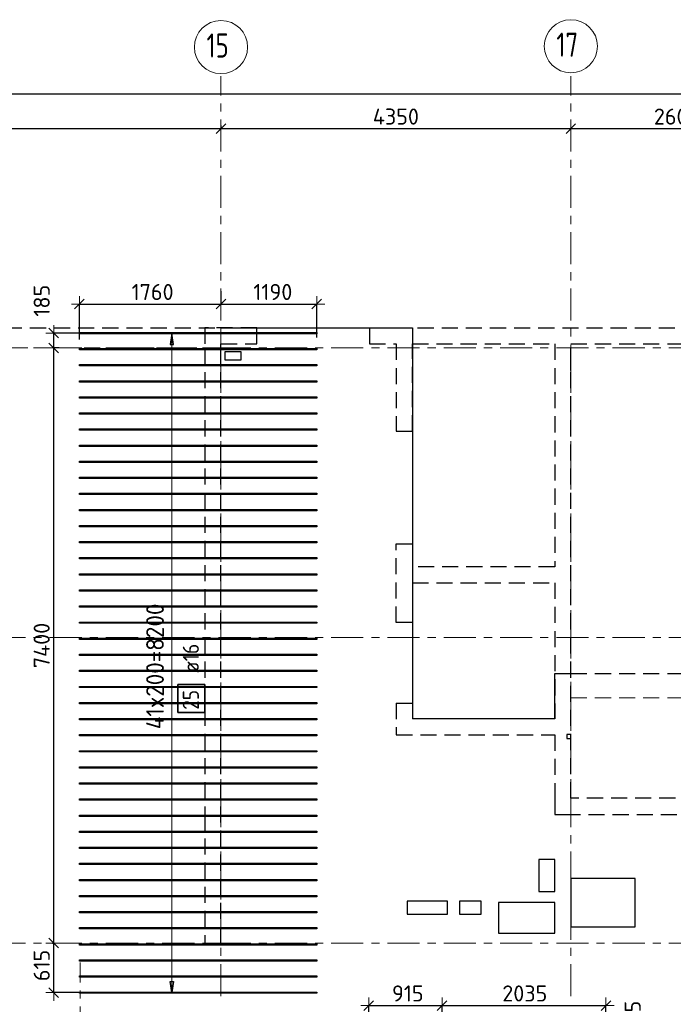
# Model space of a CAD drawing. Header units: metres. Extents: x -38 to 97, y -15 to 21.
# Tile 33 of 82: x 36 to 44, y 8 to 20. Entities that reach past the tile are written whole.
import ezdxf

# ---------------------------------------------------------------- set-up
doc = ezdxf.new("R2010")
doc.units = ezdxf.units.M
doc.header["$PDMODE"] = 65
for name, pattern in [('______11', [0.5, 0.4, -0.05, 0, -0.05]), ('______2', [0.27, 0.2, -0.07]), ('______3', [0.5, 0.4, -0.1]), ('______5', [1.1, 0.8, -0.1, 0.1, -0.1])]:
    doc.linetypes.add(name, pattern=pattern)
for name, color, linetype, lineweight in [('XR$2$Осевая линия (1)', 7, '______5', 13), ('XR$2$Размерная линия (1)', 7, 'Continuous', 13), ('XR$3$Балка (1)', 7, '______3', 13), ('XR$3$Перекрытие (1)', 7, 'Continuous', 35), ('XR$3$Размерная линия (1)', 7, 'Continuous', 13)]:
    doc.layers.add(name, color=color, linetype=linetype, lineweight=lineweight)
doc.layers.add('XR$3$Арм.стержн.Доп. Арм верхн.зоны Х', color=7, linetype='Continuous', lineweight=35, true_color=0x8c8cff)
doc.layers.add('XR$5$Стена_ бетон несущ.', color=7, linetype='Continuous', lineweight=70, true_color=0xb4b496)
doc.styles.add('ISOCPEUR', font='txt')
doc.dimstyles.new('DIMSTYLE_3', dxfattribs={"dimtxt": 0.2, "dimasz": 0.2, "dimexe": 0, "dimexo": 0, "dimgap": 0.1, "dimtad": 2, "dimdec": 0, "dimlfac": 1000, "dimrnd": 5, "dimzin": 12, "dimdsep": 46, "dimtxsty": 'ISOCPEUR', "dimblk1": 'ALL_ML_STRICH', "dimblk2": 'ALL_ML_STRICH', "dimsah": 1, "dimcen": 0, "dimclrd": 7, "dimclre": 256, "dimclrt": 7, "dimadec": 0, "dimazin": 0, "dimtfac": 1, "dimtdec": 0, "dimtix": 1, "dimtmove": 2, "dimatfit": 3, "dimfxl": 0, "dimtzin": 0, "dimlwd": 0, "dimlwe": -3, "dimarcsym": 0})
doc.dimstyles.new('DIMSTYLE_6', dxfattribs={"dimtxt": 0.2, "dimasz": 0.2, "dimexe": 0, "dimexo": 0, "dimgap": 0.1, "dimtad": 2, "dimdec": 0, "dimlfac": 1000, "dimrnd": 5, "dimzin": 12, "dimdsep": 46, "dimtxsty": 'ISOCPEUR', "dimblk1": 'ALL_ML_STRICH', "dimblk2": 'ALL_ML_STRICH', "dimsah": 1, "dimcen": 0, "dimclrd": 7, "dimclre": 256, "dimclrt": 7, "dimadec": 0, "dimazin": 0, "dimtfac": 1, "dimtdec": 0, "dimtix": 1, "dimtmove": 2, "dimatfit": 3, "dimfxl": 0, "dimtvp": 1.2, "dimtzin": 0, "dimlwd": 0, "dimlwe": -3, "dimarcsym": 0})

# ---------------------------------------------------------------- blocks, each defined once
blk = doc.blocks.new('ALL_ML_STRICH')
at = {"color": 0, "linetype": 'ByBlock', "lineweight": -2}
for p, q in [((-1, 0), (0.5, 0)), ((-0.3, -0.3), (0.3, 0.3)), ((0, -0.5), (0, 0.5))]:
    blk.add_line(p, q, dxfattribs=at)
blk = doc.blocks.new('*D11')
at = {"layer": 'DEFPOINTS', "color": 7, "linetype": 'Continuous', "lineweight": 13, "transparency": 33554687}
for p in [(0.5, 19.557), (0.5, 19.377), (61.6, 17.12)]:
    blk.add_point(p, dxfattribs=at)
at = {"layer": 'XR$2$Размерная линия (1)', "color": 9, "linetype": 'Continuous', "lineweight": -2, "true_color": 0xc7c7c7, "transparency": 33554687}
for p, q in [((0.5, 19.357), (0.5, 19.557)), ((61.6, 17.14), (61.6, 19.557))]:
    blk.add_line(p, q, dxfattribs=at)
at = {"layer": 'XR$2$Размерная линия (1)', "color": 7, "linetype": 'Continuous', "lineweight": -2, "transparency": 33554687}
blk.add_line((0.5, 19.557), (61.6, 19.557), dxfattribs=at)
at = {"layer": 'XR$2$Размерная линия (1)', "color": 7, "linetype": 'Continuous', "lineweight": 13, "transparency": 33554687, "xscale": 0.2, "yscale": 0.2, "zscale": 0.2, "rotation": 180}
blk.add_blockref('ALL_ML_STRICH', (0.5, 19.557), dxfattribs=at)
at = {"layer": 'XR$2$Размерная линия (1)', "color": 7, "linetype": 'Continuous', "lineweight": 13, "transparency": 33554687, "xscale": 0.2, "yscale": 0.2, "zscale": 0.2}
blk.add_blockref('ALL_ML_STRICH', (61.6, 19.557), dxfattribs=at)
at = {"layer": 'XR$2$Размерная линия (1)', "color": 7, "linetype": 'Continuous', "lineweight": 13, "transparency": 33554687, "insert": (31.1, 19.707), "char_height": 0.2, "width": 1, "attachment_point": 5, "style": 'ISOCPEUR'}
blk.add_mtext('\\A1;{61100}', dxfattribs=at)
blk = doc.blocks.new('*D34')
at = {"layer": 'DEFPOINTS', "color": 7, "linetype": 'Continuous', "lineweight": 13, "transparency": 33554687}
for p in [(32.85, 19.135), (32.85, 19.126), (38.7, 19.186)]:
    blk.add_point(p, dxfattribs=at)
at = {"layer": 'XR$2$Размерная линия (1)', "color": 9, "linetype": 'Continuous', "lineweight": -2, "true_color": 0xc7c7c7, "transparency": 33554687}
for p, q in [((32.85, 19.126), (32.85, 19.126)), ((38.7, 19.166), (38.7, 19.126))]:
    blk.add_line(p, q, dxfattribs=at)
at = {"layer": 'XR$2$Размерная линия (1)', "color": 7, "linetype": 'Continuous', "lineweight": -2, "transparency": 33554687}
blk.add_line((32.85, 19.126), (38.7, 19.126), dxfattribs=at)
at = {"layer": 'XR$2$Размерная линия (1)', "color": 7, "linetype": 'Continuous', "lineweight": 13, "transparency": 33554687, "xscale": 0.2, "yscale": 0.2, "zscale": 0.2, "rotation": 180}
blk.add_blockref('ALL_ML_STRICH', (32.85, 19.126), dxfattribs=at)
at = {"layer": 'XR$2$Размерная линия (1)', "color": 7, "linetype": 'Continuous', "lineweight": 13, "transparency": 33554687, "xscale": 0.2, "yscale": 0.2, "zscale": 0.2}
blk.add_blockref('ALL_ML_STRICH', (38.7, 19.126), dxfattribs=at)
at = {"layer": 'XR$2$Размерная линия (1)', "color": 7, "linetype": 'Continuous', "lineweight": 13, "transparency": 33554687, "insert": (35.785, 19.276), "char_height": 0.2, "width": 0.8, "attachment_point": 5, "style": 'ISOCPEUR'}
blk.add_mtext('\\A1;{5850}', dxfattribs=at)
blk = doc.blocks.new('*D35')
at = {"layer": 'DEFPOINTS', "color": 7, "linetype": 'Continuous', "lineweight": 13, "transparency": 33554687}
for p in [(38.7, 19.186), (38.7, 19.126), (43.05, 19.104)]:
    blk.add_point(p, dxfattribs=at)
at = {"layer": 'XR$2$Размерная линия (1)', "color": 9, "linetype": 'Continuous', "lineweight": -2, "true_color": 0xc7c7c7, "transparency": 33554687}
for p, q in [((38.7, 19.166), (38.7, 19.126)), ((43.05, 19.124), (43.05, 19.126))]:
    blk.add_line(p, q, dxfattribs=at)
at = {"layer": 'XR$2$Размерная линия (1)', "color": 7, "linetype": 'Continuous', "lineweight": -2, "transparency": 33554687}
blk.add_line((38.7, 19.126), (43.05, 19.126), dxfattribs=at)
at = {"layer": 'XR$2$Размерная линия (1)', "color": 7, "linetype": 'Continuous', "lineweight": 13, "transparency": 33554687, "xscale": 0.2, "yscale": 0.2, "zscale": 0.2, "rotation": 180}
blk.add_blockref('ALL_ML_STRICH', (38.7, 19.126), dxfattribs=at)
at = {"layer": 'XR$2$Размерная линия (1)', "color": 7, "linetype": 'Continuous', "lineweight": 13, "transparency": 33554687, "xscale": 0.2, "yscale": 0.2, "zscale": 0.2}
blk.add_blockref('ALL_ML_STRICH', (43.05, 19.126), dxfattribs=at)
at = {"layer": 'XR$2$Размерная линия (1)', "color": 7, "linetype": 'Continuous', "lineweight": 13, "transparency": 33554687, "insert": (40.875, 19.276), "char_height": 0.2, "width": 0.8, "attachment_point": 5, "style": 'ISOCPEUR'}
blk.add_mtext('\\A1;{4350}', dxfattribs=at)
blk = doc.blocks.new('*D36')
at = {"layer": 'DEFPOINTS', "color": 7, "linetype": 'Continuous', "lineweight": 13, "transparency": 33554687}
for p in [(43.05, 19.126), (43.05, 19.104), (45.65, 19.05)]:
    blk.add_point(p, dxfattribs=at)
at = {"layer": 'XR$2$Размерная линия (1)', "color": 9, "linetype": 'Continuous', "lineweight": -2, "true_color": 0xc7c7c7, "transparency": 33554687}
for p, q in [((43.05, 19.124), (43.05, 19.126)), ((45.65, 19.07), (45.65, 19.126))]:
    blk.add_line(p, q, dxfattribs=at)
at = {"layer": 'XR$2$Размерная линия (1)', "color": 7, "linetype": 'Continuous', "lineweight": -2, "transparency": 33554687}
blk.add_line((43.05, 19.126), (45.65, 19.126), dxfattribs=at)
at = {"layer": 'XR$2$Размерная линия (1)', "color": 7, "linetype": 'Continuous', "lineweight": 13, "transparency": 33554687, "xscale": 0.2, "yscale": 0.2, "zscale": 0.2, "rotation": 180}
blk.add_blockref('ALL_ML_STRICH', (43.05, 19.126), dxfattribs=at)
at = {"layer": 'XR$2$Размерная линия (1)', "color": 7, "linetype": 'Continuous', "lineweight": 13, "transparency": 33554687, "xscale": 0.2, "yscale": 0.2, "zscale": 0.2}
blk.add_blockref('ALL_ML_STRICH', (45.65, 19.126), dxfattribs=at)
at = {"layer": 'XR$2$Размерная линия (1)', "color": 7, "linetype": 'Continuous', "lineweight": 13, "transparency": 33554687, "insert": (44.36, 19.276), "char_height": 0.2, "width": 0.8, "attachment_point": 5, "style": 'ISOCPEUR'}
blk.add_mtext('\\A1;{2600}', dxfattribs=at)
blk = doc.blocks.new('*D244')
at = {"layer": 'DEFPOINTS', "color": 7, "linetype": 'Continuous', "lineweight": 13, "transparency": 33554687}
for p in [(40.537, 8.224), (41.45, 8.021), (40.537, 7.616)]:
    blk.add_point(p, dxfattribs=at)
at = {"layer": 'XR$3$Размерная линия (1)', "color": 9, "linetype": 'Continuous', "lineweight": -2, "true_color": 0xc7c7c7, "transparency": 33554687}
for p, q in [((40.537, 7.636), (40.537, 8.224)), ((41.45, 8.041), (41.45, 8.224))]:
    blk.add_line(p, q, dxfattribs=at)
at = {"layer": 'XR$3$Размерная линия (1)', "color": 7, "linetype": 'Continuous', "lineweight": -2, "transparency": 33554687}
blk.add_line((40.537, 8.224), (41.45, 8.224), dxfattribs=at)
at = {"layer": 'XR$3$Размерная линия (1)', "color": 7, "linetype": 'Continuous', "lineweight": 13, "transparency": 33554687, "xscale": 0.2, "yscale": 0.2, "zscale": 0.2, "rotation": 180}
blk.add_blockref('ALL_ML_STRICH', (40.537, 8.224), dxfattribs=at)
at = {"layer": 'XR$3$Размерная линия (1)', "color": 7, "linetype": 'Continuous', "lineweight": 13, "transparency": 33554687, "xscale": 0.2, "yscale": 0.2, "zscale": 0.2}
blk.add_blockref('ALL_ML_STRICH', (41.45, 8.224), dxfattribs=at)
at = {"layer": 'XR$3$Размерная линия (1)', "color": 7, "linetype": 'Continuous', "lineweight": 13, "transparency": 33554687, "insert": (41.023, 8.374), "char_height": 0.2, "width": 0.6, "attachment_point": 5, "style": 'ISOCPEUR'}
blk.add_mtext('\\A1;{915}', dxfattribs=at)
blk = doc.blocks.new('*D245')
at = {"layer": 'DEFPOINTS', "color": 7, "linetype": 'Continuous', "lineweight": 13, "transparency": 33554687}
for p in [(41.45, 8.224), (41.45, 8.021), (43.487, 7.646)]:
    blk.add_point(p, dxfattribs=at)
at = {"layer": 'XR$3$Размерная линия (1)', "color": 9, "linetype": 'Continuous', "lineweight": -2, "true_color": 0xc7c7c7, "transparency": 33554687}
for p, q in [((41.45, 8.041), (41.45, 8.224)), ((43.487, 7.666), (43.487, 8.224))]:
    blk.add_line(p, q, dxfattribs=at)
at = {"layer": 'XR$3$Размерная линия (1)', "color": 7, "linetype": 'Continuous', "lineweight": -2, "transparency": 33554687}
blk.add_line((41.45, 8.224), (43.487, 8.224), dxfattribs=at)
at = {"layer": 'XR$3$Размерная линия (1)', "color": 7, "linetype": 'Continuous', "lineweight": 13, "transparency": 33554687, "xscale": 0.2, "yscale": 0.2, "zscale": 0.2, "rotation": 180}
blk.add_blockref('ALL_ML_STRICH', (41.45, 8.224), dxfattribs=at)
at = {"layer": 'XR$3$Размерная линия (1)', "color": 7, "linetype": 'Continuous', "lineweight": 13, "transparency": 33554687, "xscale": 0.2, "yscale": 0.2, "zscale": 0.2}
blk.add_blockref('ALL_ML_STRICH', (43.487, 8.224), dxfattribs=at)
at = {"layer": 'XR$3$Размерная линия (1)', "color": 7, "linetype": 'Continuous', "lineweight": 13, "transparency": 33554687, "insert": (42.478, 8.374), "char_height": 0.2, "width": 0.8, "attachment_point": 5, "style": 'ISOCPEUR'}
blk.add_mtext('\\A1;{2035}', dxfattribs=at)
blk = doc.blocks.new('*D250')
at = {"layer": 'DEFPOINTS', "color": 7, "linetype": 'Continuous', "lineweight": 13, "transparency": 33554687}
for p in [(43.412, 7.727), (43.891, 7.4), (43.971, 7.4)]:
    blk.add_point(p, dxfattribs=at)
at = {"layer": 'XR$3$Размерная линия (1)', "color": 9, "linetype": 'Continuous', "lineweight": -2, "true_color": 0xc7c7c7, "transparency": 33554687}
for p, q in [((43.432, 7.727), (43.971, 7.727)), ((43.871, 7.4), (43.971, 7.4))]:
    blk.add_line(p, q, dxfattribs=at)
at = {"layer": 'XR$3$Размерная линия (1)', "color": 7, "linetype": 'Continuous', "lineweight": -2, "transparency": 33554687}
blk.add_line((43.971, 7.4), (43.971, 7.727), dxfattribs=at)
at = {"layer": 'XR$3$Размерная линия (1)', "color": 7, "linetype": 'Continuous', "lineweight": 13, "transparency": 33554687, "xscale": 0.2, "yscale": 0.2, "zscale": 0.2}
for p, rotation in [((43.971, 7.727), 90), ((43.971, 7.4), 270)]:
    blk.add_blockref('ALL_ML_STRICH', p, dxfattribs=dict(at, rotation=rotation))
at = {"layer": 'XR$3$Размерная линия (1)', "color": 7, "linetype": 'Continuous', "lineweight": 13, "transparency": 33554687, "insert": (43.819, 8.072), "char_height": 0.2, "width": 0.6, "attachment_point": 5, "rotation": 90, "style": 'ISOCPEUR'}
blk.add_mtext('\\A1;{325}', dxfattribs=at)
blk = doc.blocks.new('*D267')
at = {"layer": 'DEFPOINTS', "color": 7, "linetype": 'Continuous', "lineweight": 13, "transparency": 33554687}
for p in [(38.7, 17.084), (36.94, 16.945), (36.94, 16.483)]:
    blk.add_point(p, dxfattribs=at)
at = {"layer": 'XR$3$Размерная линия (1)', "color": 9, "linetype": 'Continuous', "lineweight": -2, "true_color": 0xc7c7c7, "transparency": 33554687}
for p, q in [((38.7, 17.104), (38.7, 16.945)), ((36.94, 16.503), (36.94, 16.945))]:
    blk.add_line(p, q, dxfattribs=at)
at = {"layer": 'XR$3$Размерная линия (1)', "color": 7, "linetype": 'Continuous', "lineweight": -2, "transparency": 33554687}
blk.add_line((36.94, 16.945), (38.7, 16.945), dxfattribs=at)
at = {"layer": 'XR$3$Размерная линия (1)', "color": 7, "linetype": 'Continuous', "lineweight": 13, "transparency": 33554687, "xscale": 0.2, "yscale": 0.2, "zscale": 0.2, "rotation": 180}
blk.add_blockref('ALL_ML_STRICH', (36.94, 16.945), dxfattribs=at)
at = {"layer": 'XR$3$Размерная линия (1)', "color": 7, "linetype": 'Continuous', "lineweight": 13, "transparency": 33554687, "xscale": 0.2, "yscale": 0.2, "zscale": 0.2}
blk.add_blockref('ALL_ML_STRICH', (38.7, 16.945), dxfattribs=at)
at = {"layer": 'XR$3$Размерная линия (1)', "color": 7, "linetype": 'Continuous', "lineweight": 13, "transparency": 33554687, "insert": (37.85, 17.095), "char_height": 0.2, "width": 0.8, "attachment_point": 5, "style": 'ISOCPEUR'}
blk.add_mtext('\\A1;{1760}', dxfattribs=at)
blk = doc.blocks.new('*D268')
at = {"layer": 'DEFPOINTS', "color": 7, "linetype": 'Continuous', "lineweight": 13, "transparency": 33554687}
for p in [(38.7, 17.084), (38.7, 16.945), (39.89, 16.508)]:
    blk.add_point(p, dxfattribs=at)
at = {"layer": 'XR$3$Размерная линия (1)', "color": 9, "linetype": 'Continuous', "lineweight": -2, "true_color": 0xc7c7c7, "transparency": 33554687}
for p, q in [((38.7, 17.104), (38.7, 16.945)), ((39.89, 16.528), (39.89, 16.945))]:
    blk.add_line(p, q, dxfattribs=at)
at = {"layer": 'XR$3$Размерная линия (1)', "color": 7, "linetype": 'Continuous', "lineweight": -2, "transparency": 33554687}
blk.add_line((38.7, 16.945), (39.89, 16.945), dxfattribs=at)
at = {"layer": 'XR$3$Размерная линия (1)', "color": 7, "linetype": 'Continuous', "lineweight": 13, "transparency": 33554687, "xscale": 0.2, "yscale": 0.2, "zscale": 0.2, "rotation": 180}
blk.add_blockref('ALL_ML_STRICH', (38.7, 16.945), dxfattribs=at)
at = {"layer": 'XR$3$Размерная линия (1)', "color": 7, "linetype": 'Continuous', "lineweight": 13, "transparency": 33554687, "xscale": 0.2, "yscale": 0.2, "zscale": 0.2}
blk.add_blockref('ALL_ML_STRICH', (39.89, 16.945), dxfattribs=at)
at = {"layer": 'XR$3$Размерная линия (1)', "color": 7, "linetype": 'Continuous', "lineweight": 13, "transparency": 33554687, "insert": (39.345, 17.095), "char_height": 0.2, "width": 0.8, "attachment_point": 5, "style": 'ISOCPEUR'}
blk.add_mtext('\\A1;{1190}', dxfattribs=at)
blk = doc.blocks.new('*D269')
at = {"layer": 'DEFPOINTS', "color": 7, "linetype": 'Continuous', "lineweight": 13, "transparency": 33554687}
for p in [(36.587, 9), (36.621, 8.384), (37.025, 8.384)]:
    blk.add_point(p, dxfattribs=at)
at = {"layer": 'XR$3$Размерная линия (1)', "color": 9, "linetype": 'Continuous', "lineweight": -2, "true_color": 0xc7c7c7, "transparency": 33554687}
for p, q in [((36.607, 9), (36.621, 9)), ((37.005, 8.384), (36.621, 8.384))]:
    blk.add_line(p, q, dxfattribs=at)
at = {"layer": 'XR$3$Размерная линия (1)', "color": 7, "linetype": 'Continuous', "lineweight": -2, "transparency": 33554687}
blk.add_line((36.621, 8.384), (36.621, 9), dxfattribs=at)
at = {"layer": 'XR$3$Размерная линия (1)', "color": 7, "linetype": 'Continuous', "lineweight": 13, "transparency": 33554687, "xscale": 0.2, "yscale": 0.2, "zscale": 0.2}
for p, rotation in [((36.621, 9), 90), ((36.621, 8.384), 270)]:
    blk.add_blockref('ALL_ML_STRICH', p, dxfattribs=dict(at, rotation=rotation))
at = {"layer": 'XR$3$Размерная линия (1)', "color": 7, "linetype": 'Continuous', "lineweight": 13, "transparency": 33554687, "insert": (36.471, 8.722), "char_height": 0.2, "width": 0.6, "attachment_point": 5, "rotation": 90, "style": 'ISOCPEUR'}
blk.add_mtext('\\A1;{615}', dxfattribs=at)
blk = doc.blocks.new('*D270')
at = {"layer": 'DEFPOINTS', "color": 7, "linetype": 'Continuous', "lineweight": 13, "transparency": 33554687}
for p in [(36.708, 16.4), (36.587, 9), (36.621, 9)]:
    blk.add_point(p, dxfattribs=at)
at = {"layer": 'XR$3$Размерная линия (1)', "color": 9, "linetype": 'Continuous', "lineweight": -2, "true_color": 0xc7c7c7, "transparency": 33554687}
for p, q in [((36.688, 16.4), (36.621, 16.4)), ((36.607, 9), (36.621, 9))]:
    blk.add_line(p, q, dxfattribs=at)
at = {"layer": 'XR$3$Размерная линия (1)', "color": 7, "linetype": 'Continuous', "lineweight": -2, "transparency": 33554687}
blk.add_line((36.621, 9), (36.621, 16.4), dxfattribs=at)
at = {"layer": 'XR$3$Размерная линия (1)', "color": 7, "linetype": 'Continuous', "lineweight": 13, "transparency": 33554687, "xscale": 0.2, "yscale": 0.2, "zscale": 0.2}
for p, rotation in [((36.621, 16.4), 90), ((36.621, 9), 270)]:
    blk.add_blockref('ALL_ML_STRICH', p, dxfattribs=dict(at, rotation=rotation))
at = {"layer": 'XR$3$Размерная линия (1)', "color": 7, "linetype": 'Continuous', "lineweight": 13, "transparency": 33554687, "insert": (36.471, 12.7), "char_height": 0.2, "width": 0.8, "attachment_point": 5, "rotation": 90, "style": 'ISOCPEUR'}
blk.add_mtext('\\A1;{7400}', dxfattribs=at)
blk = doc.blocks.new('*D271')
at = {"layer": 'DEFPOINTS', "color": 7, "linetype": 'Continuous', "lineweight": 13, "transparency": 33554687}
for p in [(36.99, 16.584), (36.621, 16.4), (36.708, 16.4)]:
    blk.add_point(p, dxfattribs=at)
at = {"layer": 'XR$3$Размерная линия (1)', "color": 9, "linetype": 'Continuous', "lineweight": -2, "true_color": 0xc7c7c7, "transparency": 33554687}
for p, q in [((36.97, 16.584), (36.621, 16.584)), ((36.688, 16.4), (36.621, 16.4))]:
    blk.add_line(p, q, dxfattribs=at)
at = {"layer": 'XR$3$Размерная линия (1)', "color": 7, "linetype": 'Continuous', "lineweight": -2, "transparency": 33554687}
blk.add_line((36.621, 16.4), (36.621, 16.584), dxfattribs=at)
at = {"layer": 'XR$3$Размерная линия (1)', "color": 7, "linetype": 'Continuous', "lineweight": 13, "transparency": 33554687, "xscale": 0.2, "yscale": 0.2, "zscale": 0.2}
for p, rotation in [((36.621, 16.584), 90), ((36.621, 16.4), 270)]:
    blk.add_blockref('ALL_ML_STRICH', p, dxfattribs=dict(at, rotation=rotation))
at = {"layer": 'XR$3$Размерная линия (1)', "color": 7, "linetype": 'Continuous', "lineweight": 13, "transparency": 33554687, "insert": (36.471, 16.987), "char_height": 0.2, "width": 0.6, "attachment_point": 5, "rotation": 90, "style": 'ISOCPEUR'}
blk.add_mtext('\\A1;{185}', dxfattribs=at)

msp = doc.modelspace()

# ---------------------------------------------------------------- linework, layer by layer
at = {"layer": 'XR$2$Осевая линия (1)', "color": 253, "linetype": '______11', "lineweight": 13, "true_color": 0xa0a0a0, "transparency": 33554687}
for p, q in [((38.7, 8.34), (38.7, 19.78)), ((43.05, 8.34), (43.05, 19.78)), ((-2.63, 16.4), (62.6, 16.4)), ((-2.63, 12.8), (62.6, 12.8)), ((-2.63, 9), (62.6, 9)), ((36.95, -3.39), (36.95, 8.76))]:
    msp.add_line(p, q, dxfattribs=at)
at = {"layer": 'XR$2$Осевая линия (1)', "color": 7, "linetype": 'Continuous', "lineweight": 13, "transparency": 33554687}
for centre in [(38.7004, 20.1401), (43.0504, 20.1501)]:
    msp.add_circle(centre, 0.3304, dxfattribs=at)
at = {"layer": 'XR$3$Арм.стержн.Доп. Арм верхн.зоны Х', "color": 253, "linetype": 'Continuous', "lineweight": -3, "true_color": 0xa0a0a0, "transparency": 33554687}
for p, q in [((38.0902, 16.584), (37.9902, 16.584)), ((38.0902, 16.584), (38.1902, 16.584)), ((38.0902, 8.3839), (37.9902, 8.3839)), ((38.0902, 8.3839), (38.1902, 8.3839))]:
    msp.add_line(p, q, dxfattribs=at)
at = {"layer": 'XR$3$Арм.стержн.Доп. Арм верхн.зоны Х', "color": 7, "linetype": 'Continuous', "lineweight": 25, "transparency": 33554687}
for p, q in [((38.0902, 16.584), (38.0702, 16.444)), ((38.1102, 16.444), (38.0902, 16.584)), ((38.0702, 16.444), (38.1102, 16.444)), ((38.0902, 8.3839), (38.0702, 8.524)), ((38.0702, 8.524), (38.1102, 8.524)), ((38.1102, 8.524), (38.0902, 8.3839))]:
    msp.add_line(p, q, dxfattribs=at)
at = {"layer": 'XR$3$Арм.стержн.Доп. Арм верхн.зоны Х', "color": 7, "linetype": 'Continuous', "lineweight": 13, "transparency": 33554687}
for p, q in [((38.0902, 16.584), (38.0902, 16.584)), ((38.0902, 8.3839), (38.0902, 16.584)), ((38.0902, 8.3839), (38.0902, 8.3839))]:
    msp.add_line(p, q, dxfattribs=at)
at = {"layer": 'XR$3$Арм.стержн.Доп. Арм верхн.зоны Х', "color": 7, "linetype": 'Continuous', "lineweight": 25, "transparency": 33554687}
for points in [[(39.8901, 16.576), (36.9401, 16.576), (36.9401, 16.592), (39.8901, 16.592), (39.8901, 16.576)], [(39.8901, 16.376), (36.9401, 16.376), (36.9401, 16.392), (39.8901, 16.392), (39.8901, 16.376)], [(39.8901, 16.176), (36.9401, 16.176), (36.9401, 16.192), (39.8901, 16.192), (39.8901, 16.176)], [(39.8901, 15.976), (36.9401, 15.976), (36.9401, 15.992), (39.8901, 15.992), (39.8901, 15.976)], [(39.8901, 15.776), (36.9401, 15.776), (36.9401, 15.792), (39.8901, 15.792), (39.8901, 15.776)], [(39.8901, 15.576), (36.9401, 15.576), (36.9401, 15.592), (39.8901, 15.592), (39.8901, 15.576)], [(39.8901, 15.376), (36.9401, 15.376), (36.9401, 15.392), (39.8901, 15.392), (39.8901, 15.376)], [(39.8901, 15.176), (36.9401, 15.176), (36.9401, 15.192), (39.8901, 15.192), (39.8901, 15.176)], [(39.8901, 14.976), (36.9401, 14.976), (36.9401, 14.992), (39.8901, 14.992), (39.8901, 14.976)], [(39.8901, 14.776), (36.9401, 14.776), (36.9401, 14.792), (39.8901, 14.792), (39.8901, 14.776)], [(39.8901, 14.576), (36.9401, 14.576), (36.9401, 14.592), (39.8901, 14.592), (39.8901, 14.576)], [(39.8901, 14.376), (36.9401, 14.376), (36.9401, 14.392), (39.8901, 14.392), (39.8901, 14.376)], [(39.8901, 14.176), (36.9401, 14.176), (36.9401, 14.192), (39.8901, 14.192), (39.8901, 14.176)], [(39.8901, 13.976), (36.9401, 13.976), (36.9401, 13.992), (39.8901, 13.992), (39.8901, 13.976)], [(39.8901, 13.7759), (36.9401, 13.7759), (36.9401, 13.792), (39.8901, 13.792), (39.8901, 13.7759)], [(39.8901, 13.576), (36.9401, 13.576), (36.9401, 13.592), (39.8901, 13.592), (39.8901, 13.576)], [(39.8901, 13.376), (36.9401, 13.376), (36.9401, 13.392), (39.8901, 13.392), (39.8901, 13.376)], [(39.8901, 13.176), (36.9401, 13.176), (36.9401, 13.192), (39.8901, 13.192), (39.8901, 13.176)], [(39.8901, 12.976), (36.9401, 12.976), (36.9401, 12.992), (39.8901, 12.992), (39.8901, 12.976)], [(39.8901, 12.776), (36.9401, 12.776), (36.9401, 12.792), (39.8901, 12.792), (39.8901, 12.776)], [(39.8901, 12.576), (36.9401, 12.576), (36.9401, 12.592), (39.8901, 12.592), (39.8901, 12.576)], [(39.8901, 12.376), (36.9401, 12.376), (36.9401, 12.392), (39.8901, 12.392), (39.8901, 12.376)], [(39.8901, 12.176), (36.9401, 12.176), (36.9401, 12.192), (39.8901, 12.192), (39.8901, 12.176)], [(39.8901, 11.976), (36.9401, 11.976), (36.9401, 11.992), (39.8901, 11.992), (39.8901, 11.976)], [(39.8901, 11.776), (36.9401, 11.776), (36.9401, 11.792), (39.8901, 11.792), (39.8901, 11.776)], [(39.8901, 11.576), (36.9401, 11.576), (36.9401, 11.592), (39.8901, 11.592), (39.8901, 11.576)], [(39.8901, 11.376), (36.9401, 11.376), (36.9401, 11.392), (39.8901, 11.392), (39.8901, 11.376)], [(39.8901, 11.176), (36.9401, 11.176), (36.9401, 11.192), (39.8901, 11.192), (39.8901, 11.176)], [(39.8901, 10.976), (36.9401, 10.976), (36.9401, 10.992), (39.8901, 10.992), (39.8901, 10.976)], [(39.8901, 10.776), (36.9401, 10.776), (36.9401, 10.792), (39.8901, 10.792), (39.8901, 10.776)], [(39.8901, 10.576), (36.9401, 10.576), (36.9401, 10.592), (39.8901, 10.592), (39.8901, 10.576)], [(39.8901, 10.376), (36.9401, 10.376), (36.9401, 10.392), (39.8901, 10.392), (39.8901, 10.376)], [(39.8901, 10.176), (36.9401, 10.176), (36.9401, 10.192), (39.8901, 10.192), (39.8901, 10.176)], [(39.8901, 9.976), (36.9401, 9.976), (36.9401, 9.992), (39.8901, 9.992), (39.8901, 9.976)], [(39.8901, 9.776), (36.9401, 9.776), (36.9401, 9.792), (39.8901, 9.792), (39.8901, 9.776)], [(39.8901, 9.576), (36.9401, 9.576), (36.9401, 9.592), (39.8901, 9.592), (39.8901, 9.576)], [(39.8901, 9.376), (36.9401, 9.376), (36.9401, 9.392), (39.8901, 9.392), (39.8901, 9.376)], [(39.8901, 9.176), (36.9401, 9.176), (36.9401, 9.192), (39.8901, 9.192), (39.8901, 9.176)], [(39.8901, 8.976), (36.9401, 8.976), (36.9401, 8.992), (39.8901, 8.992), (39.8901, 8.976)], [(39.8901, 8.776), (36.9401, 8.776), (36.9401, 8.792), (39.8901, 8.792), (39.8901, 8.776)], [(39.8901, 8.576), (36.9401, 8.576), (36.9401, 8.592), (39.8901, 8.592), (39.8901, 8.576)], [(39.8901, 8.376), (36.9401, 8.376), (36.9401, 8.3919), (39.8901, 8.3919), (39.8901, 8.376)]]:
    msp.add_lwpolyline(points, dxfattribs=at)
at = {"layer": 'XR$3$Арм.стержн.Доп. Арм верхн.зоны Х', "color": 7, "linetype": 'Continuous', "lineweight": 35, "transparency": 33554687}
msp.add_lwpolyline([(38.4987, 11.8681), (38.4987, 12.2148), (38.1654, 12.2148), (38.1654, 11.8681), (38.4987, 11.8681)], dxfattribs=at)
at = {"layer": 'XR$3$Балка (1)', "color": 7, "linetype": '______2', "lineweight": 25, "transparency": 33554687}
for p, q in [((32.725, 16.6502), (38.7, 16.6502)), ((43.05, 12.3502), (44.58, 12.3502))]:
    msp.add_line(p, q, dxfattribs=at)
at = {"layer": 'XR$3$Балка (1)', "color": 7, "linetype": '______2', "lineweight": 18, "transparency": 33554687}
msp.add_line((38.7, 16.6502), (38.7, 16.6502), dxfattribs=at)
at = {"layer": 'XR$3$Перекрытие (1)', "color": 7, "linetype": 'Continuous', "lineweight": 25, "transparency": 33554687}
for p, q in [((38.7, 16.6502), (41.0797, 16.6502)), ((41.0797, 16.6502), (41.0797, 11.7903)), ((38.75, 16.3503), (38.75, 16.2503)), ((38.95, 16.3503), (38.75, 16.3503)), ((38.95, 16.2503), (38.95, 16.3503)), ((38.75, 16.2503), (38.95, 16.2503)), ((42.85, 11.7903), (42.85, 12.3502)), ((42.85, 12.3502), (43.05, 12.3502)), ((41.0797, 11.7903), (42.85, 11.7903)), ((43, 11.5937), (43, 11.5437)), ((43.05, 11.5937), (43, 11.5937)), ((43, 11.5437), (43.05, 11.5437)), ((43.05, 11.5437), (43.05, 11.5937)), ((42.6525, 10.0398), (42.6525, 9.6398)), ((42.8525, 10.0398), (42.6525, 10.0398)), ((42.8525, 9.6398), (42.8525, 10.0398)), ((43.05, 9.8018), (43.05, 9.2018)), ((43.85, 9.8018), (43.05, 9.8018)), ((43.85, 9.2018), (43.85, 9.8018)), ((42.6525, 9.6398), (42.8525, 9.6398)), ((41.0154, 9.5195), (41.0154, 9.3595)), ((41.5154, 9.5195), (41.0154, 9.5195)), ((41.5154, 9.3595), (41.5154, 9.5195)), ((41.6656, 9.5195), (41.6656, 9.3595)), ((41.9356, 9.5195), (41.6656, 9.5195)), ((41.9356, 9.3595), (41.9356, 9.5195)), ((42.1506, 9.5045), (42.1506, 9.1245)), ((42.8506, 9.5045), (42.1506, 9.5045)), ((42.8506, 9.1245), (42.8506, 9.5045)), ((41.0154, 9.3595), (41.5154, 9.3595)), ((41.6656, 9.3595), (41.9356, 9.3595)), ((43.05, 9.2018), (43.85, 9.2018)), ((42.1506, 9.1245), (42.8506, 9.1245))]:
    msp.add_line(p, q, dxfattribs=at)
at = {"layer": 'XR$3$Перекрытие (1)', "color": 7, "linetype": '______2', "lineweight": 18, "transparency": 33554687}
for p, q in [((38.7, 16.6502), (38.7, 16.4002)), ((38.7, 16.4002), (32.725, 16.4002)), ((43.05, 12.0502), (43.05, 12.3502)), ((45.65, 12.0502), (43.05, 12.0502))]:
    msp.add_line(p, q, dxfattribs=at)
at = {"layer": 'XR$5$Стена_ бетон несущ.', "color": 253, "linetype": '______2', "lineweight": -3, "true_color": 0xa0a0a0, "transparency": 33554687}
for p, q in [((38.5, 16.65), (38.5, 16.4)), ((39.145, 16.65), (38.5, 16.65)), ((39.145, 16.45), (39.145, 16.65)), ((40.545, 16.65), (45.65, 16.65)), ((40.545, 16.65), (40.545, 16.45)), ((38.7, 16.2493), (38.7, 16.45)), ((38.7, 16.45), (39.145, 16.45)), ((40.545, 16.45), (40.8797, 16.45)), ((40.8797, 16.45), (40.8797, 15.365)), ((41.0797, 15.365), (41.0797, 16.45)), ((41.0797, 16.45), (42.85, 16.45)), ((42.85, 16.45), (42.85, 13.68)), ((43.05, 16.199), (43.05, 16.45)), ((43.05, 16.45), (45.65, 16.45)), ((38.5, 16.4), (38.5, 10.6)), ((38.7, 16.1693), (38.7, 16.2493)), ((38.7, 9), (38.7, 16.1693)), ((43.05, 16.119), (43.05, 16.199)), ((43.05, 10.8), (43.05, 16.119)), ((40.8797, 15.365), (41.0797, 15.365)), ((40.8797, 13.965), (41.0797, 13.965)), ((40.8797, 12.985), (40.8797, 13.965)), ((41.0797, 13.965), (41.0797, 13.68)), ((42.85, 13.68), (41.0797, 13.68)), ((41.0797, 13.48), (42.85, 13.48)), ((41.0797, 13.48), (41.0797, 12.985)), ((42.85, 13.48), (42.85, 11.79)), ((41.0797, 12.985), (40.8797, 12.985)), ((40.8797, 11.985), (41.0797, 11.985)), ((40.8797, 11.985), (40.8797, 11.59)), ((41.0797, 11.985), (41.0797, 11.79)), ((42.85, 11.79), (41.0797, 11.79)), ((40.8797, 11.59), (42.85, 11.59)), ((42.85, 11.59), (42.85, 10.8)), ((42.85, 10.8), (42.85, 10.6)), ((45.55, 10.8), (43.05, 10.8)), ((38.5, 10.6), (38.5, 9.0795)), ((42.85, 10.6), (42.97, 10.6)), ((42.97, 10.6), (45.65, 10.6)), ((38.5, 9.0795), (38.5, 9)), ((38.5, 9), (38.7, 9))]:
    msp.add_line(p, q, dxfattribs=at)

# ---------------------------------------------------------------- texts
at = {"layer": 'XR$2$Осевая линия (1)', "color": 7, "linetype": 'Continuous', "lineweight": 13, "transparency": 33554687, "char_height": 0.3, "width": 0.472281, "attachment_point": 7, "style": 'ISOCPEUR'}
for s, insert in [('\\W0.75;15', (38.5204, 20.0096)), ('\\W0.75;17', (42.8704, 20.0196))]:
    msp.add_mtext(s, dxfattribs=dict(at, insert=insert))
at = {"layer": 'XR$3$Арм.стержн.Доп. Арм верхн.зоны Х', "color": 7, "linetype": 'Continuous', "lineweight": 13, "transparency": 33554687, "insert": (37.9902, 11.659), "char_height": 0.22, "width": 1.775242, "attachment_point": 7, "rotation": 90, "style": 'ISOCPEUR'}
msp.add_mtext('\\W0.95;41x200=8200', dxfattribs=at)
at = {"layer": 'XR$3$Арм.стержн.Доп. Арм верхн.зоны Х', "color": 7, "linetype": 'Continuous', "lineweight": 25, "transparency": 33554687, "char_height": 0.2, "attachment_point": 7, "rotation": 90, "style": 'ISOCPEUR'}
for s, insert, width in [('\\W0.89; ø16 ', (38.4254, 12.2481), 0.749105), ('\\W0.87;25', (38.4254, 11.9014), 0.367208)]:
    msp.add_mtext(s, dxfattribs=dict(at, insert=insert, width=width))

# ---------------------------------------------------------------- dimensions: what is measured, and where the dimension line sits
at = {"layer": 'XR$2$Размерная линия (1)', "color": 7, "linetype": 'Continuous', "lineweight": 13, "transparency": 33554687}
for base, p1, p2, picture, middle in [((61.6, 19.5574), (0.5, 19.3568), (61.6, 17.1397), '*D11', (31.1, 19.7074)), ((38.7, 19.1261), (32.85, 19.1261), (38.7, 19.1656), '*D34', (35.785, 19.2761)), ((43.05, 19.1261), (38.7, 19.1656), (43.05, 19.1244), '*D35', (40.875, 19.2761)), ((45.65, 19.1261), (43.05, 19.1244), (45.65, 19.0702), '*D36', (44.36, 19.2761))]:
    dim = msp.add_linear_dim(base=base, p1=p1, p2=p2, dimstyle='DIMSTYLE_3', override={"dimpost": '<>', "dimclrd": 7, "dimclre": 9, "dimclrt": 7, "dimlwd": 0, "dimlwe": 65533}, dxfattribs=at)
    dim.commit()
    dim.dimension.update_dxf_attribs({"geometry": picture, "text_midpoint": middle, "dimtype": 160})
at = {"layer": 'XR$3$Размерная линия (1)', "color": 7, "linetype": 'Continuous', "lineweight": 13, "transparency": 33554687}
for base, p1, p2, dimstyle, picture, middle in [((36.6211, 16.584), (36.6879, 16.4), (36.9699, 16.584), 'DIMSTYLE_6', '*D271', (36.4714, 16.9866)), ((36.6211, 16.4), (36.6067, 9), (36.6879, 16.4), 'DIMSTYLE_3', '*D270', (36.4711, 12.7)), ((36.6211, 9), (37.0046, 8.3839), (36.6067, 9), 'DIMSTYLE_3', '*D269', (36.4711, 8.722)), ((43.9706, 7.7272), (43.8715, 7.4), (43.4324, 7.7272), 'DIMSTYLE_6', '*D250', (43.8191, 8.0724))]:
    dim = msp.add_linear_dim(base=base, p1=p1, p2=p2, angle=90, dimstyle=dimstyle, override={"dimpost": '<>', "dimclrd": 7, "dimclre": 9, "dimclrt": 7, "dimlwd": 0, "dimlwe": 65533}, dxfattribs=at)
    dim.commit()
    dim.dimension.update_dxf_attribs({"geometry": picture, "text_midpoint": middle, "dimtype": 160})
for base, p1, p2, picture, middle in [((38.7, 16.9445), (36.9401, 16.5034), (38.7, 17.1035), '*D267', (37.8501, 17.0945)), ((39.8901, 16.9445), (38.7, 17.1035), (39.8901, 16.5277), '*D268', (39.3451, 17.0945)), ((41.45, 8.2241), (40.5369, 7.6358), (41.45, 8.0413), '*D244', (41.0234, 8.3741)), ((43.4869, 8.2241), (41.45, 8.0413), (43.4869, 7.6662), '*D245', (42.4784, 8.3741))]:
    dim = msp.add_linear_dim(base=base, p1=p1, p2=p2, dimstyle='DIMSTYLE_3', override={"dimpost": '<>', "dimclrd": 7, "dimclre": 9, "dimclrt": 7, "dimlwd": 0, "dimlwe": 65533}, dxfattribs=at)
    dim.commit()
    dim.dimension.update_dxf_attribs({"geometry": picture, "text_midpoint": middle, "dimtype": 160})

doc.saveas('drawing.dxf')
